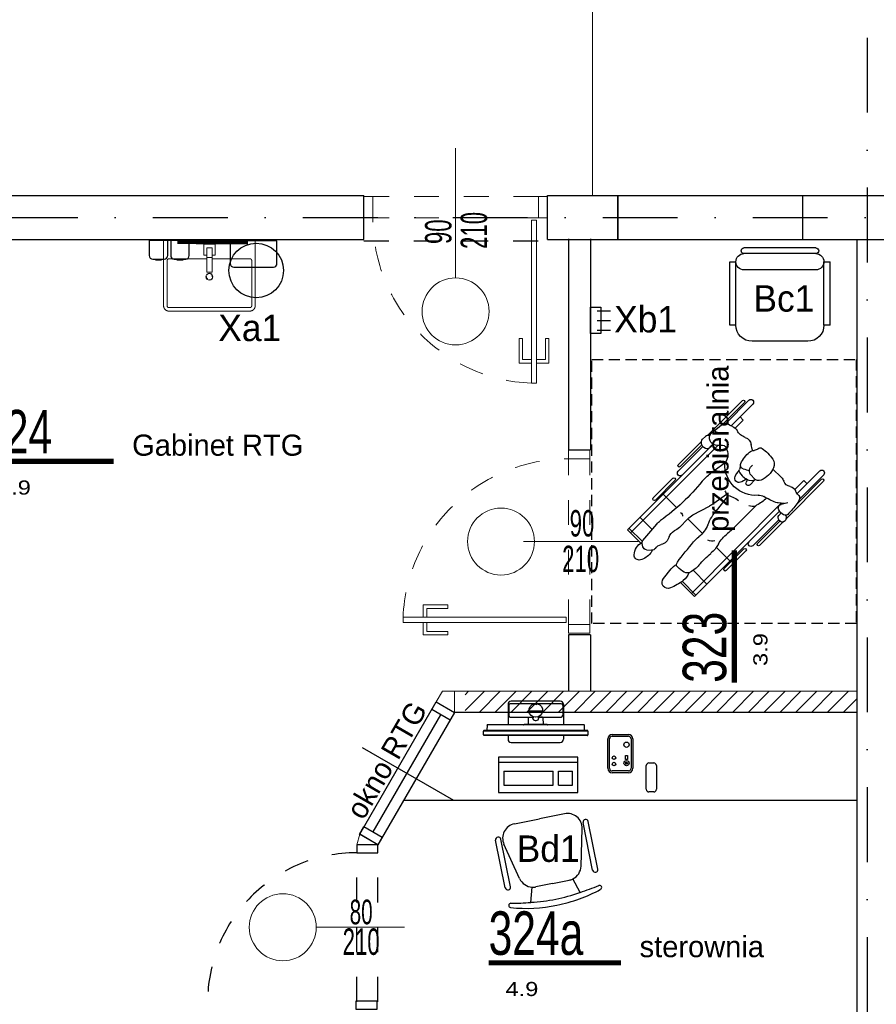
# Model space of a CAD drawing. Header units: millimetres. Extents: x 14495 to 271441, y -21035 to 2232.
# Tile 57 of 227: x 85469 to 85955, y -6705 to -6146. Entities that reach past the tile are written whole.
import ezdxf
from ezdxf.enums import TextEntityAlignment as Align

# ---------------------------------------------------------------- set-up
doc = ezdxf.new("R2010")
doc.units = ezdxf.units.MM
for name, pattern in [('DASHDOT', [1, 0.5, -0.25, 0, -0.25]), ('DASHED', [28.222222, 14.111111, -14.111111]), ('DASHED2', [9.525, 6.35, -3.175])]:
    doc.linetypes.add(name, pattern=pattern)
for name, color, linetype in [('-- TECH  SYMBOLE', 1, 'Continuous'), ('-- TECH NIEPEŁNOSPRAWNI', 8, 'Continuous'), ('-- TECH SPRZĘT NIEPEŁN', 1, 'Continuous'), ('-- TECH WYPOSAŻENIE', 2, 'Continuous'), ('_1_cienkie', 251, 'Continuous'), ('A-POW-NR', 1, 'Continuous'), ('A_cieńsza', 8, 'Continuous'), ('a_HATCH', 9, 'Continuous'), ('A_OSIE', 252, 'DASHDOT'), ('A_PROJEKTOWANE', 3, 'Continuous'), ('A_SC_DZIAlOWE', 4, 'Continuous'), ('L10_FLOOR_MOUNTED', 2, 'Continuous'), ('L13_ADD_EQUIPMENT', 5, 'Continuous'), ('sciany projektowane', 3, 'Continuous'), ('TECH Meble', 1, 'Continuous'), ('TECH Sprzęt', 1, 'Continuous'), ('TECH Wyp.drobne', 1, 'Continuous')]:
    doc.layers.add(name, color=color, linetype=linetype)
doc.layers.add('A-POW', color=2, linetype='Continuous', plot=False)
for name, color, linetype, lineweight in [('A_Stolarka_drzwi', 1, 'Continuous', 9), ('M_drzwi', 1, 'Continuous', 5), ('Q-SPCQ', 2, 'Continuous', 9), ('TECH Wyp-sanitar', 8, 'Continuous', 30)]:
    doc.layers.add(name, color=color, linetype=linetype, lineweight=lineweight)
doc.styles.add('ARIAL1_2', font='arial.ttf', dxfattribs={"width": 1.2})
doc.styles.add('arialce', font='ARIALN.TTF')
doc.styles.add('cent', font='swissel.ttf')
doc.styles.add('cg', font='GOTHIC.TTF')
doc.styles.add('ROMANS', font='romans', dxfattribs={"width": 0.6})
doc.styles.add('switz721ltexbt', font='swissel.ttf')

# ---------------------------------------------------------------- blocks, each defined once
blk = doc.blocks.new('DRZWI Z OSCIEZNICA NIEOKALAJACA 90')
at = {"linetype": 'DASHED'}
for p, q in [((-12, 5), (-12, 99)), ((0, 5), (0, 99))]:
    blk.add_line(p, q, dxfattribs=at)
at = {"ltscale": 0.05}
blk.add_line((-39.5, 52), (25.59, 52), dxfattribs=at)
for points in [[(-12, 99), (-12, 104), (0, 104), (0, 99)], [(93.91, 9.01), (1.43, 9.01), (1.43, 6.01), (93.91, 6.01)], [(-12, 0), (-12, 5), (0, 5), (0, 0)]]:
    blk.add_lwpolyline(points, close=True)
for points in [[(82.48, 9.01), (82.48, 16.01), (68.48, 16.01), (68.48, 14.01), (80.48, 14.01), (80.48, 9.01)], [(82.48, 6.01), (82.48, -0.99), (68.48, -0.99), (68.48, 1.01), (80.48, 1.01), (80.48, 6.01)]]:
    blk.add_lwpolyline(points)
at = {"linetype": 'DASHED'}
blk.add_arc((0, 5), 94, 2.4475, 90, dxfattribs=at)
blk = doc.blocks.new('SSCVCFDSS')
blk.add_line((0, 50.02), (0, 0))
blk.add_circle((0, -19), 19)
at = {"style": 'ROMANS', "text_generation_flag": 4, "width": 0.6}
blk.add_attdef('FD1-8', text='', height=13, rotation=270, dxfattribs=at).set_placement((6.15, 55.19), align=Align.RIGHT)
for tag, p in [('200', (8.16, 25.47)), ('90', (-8.71, 25.47))]:
    blk.add_attdef(tag, text='', height=13, rotation=270, dxfattribs=at).set_placement(p, align=Align.MIDDLE)
blk.add_attdef('AL6C', text='', height=13, dxfattribs=at).set_placement((-0.56, -18.64), align=Align.MIDDLE)
blk = doc.blocks.new('POW')
at = {"const_width": 5}
blk.add_lwpolyline([(125.32, 0), (0, 0)], dxfattribs=at)
at = {"style": 'switz721ltexbt'}
blk.add_attdef('001', (-1.78, 12.35), '', height=41.18, dxfattribs=at)
blk = doc.blocks.new('FOTEL do BIURKA')
at = {"color": 2}
for p, q in [((-14.27, 8.03), (-11.71, -0.26)), ((14.27, 8.03), (11.71, -0.26)), ((0, 0), (-9.66, 0)), ((0, 0), (9.66, 0)), ((-17.78, -6.45), (-22.62, -27.28)), ((17.78, -6.45), (22.62, -27.28)), ((-14.51, -37.5), (0, -37.5)), ((14.51, -37.5), (0, -37.5))]:
    blk.add_line(p, q, dxfattribs=at)
at = {"color": 2, "ltscale": 0.7}
for p, q in [((-26.79, -2.94), (-26.79, -30.47)), ((-23.79, -2.94), (-23.79, -30.47)), ((23.79, -2.94), (23.79, -30.47)), ((26.79, -2.94), (26.79, -30.47))]:
    blk.add_line(p, q, dxfattribs=at)
at = {"color": 2}
for centre, radius, start, end in [((-1.1, -70.52), 83.02, 89.2376, 107.5114), ((1.1, -70.52), 83.02, 72.4886, 90.7624), ((-25.71, 7.51), 1.21, 108.3082, 283.3685), ((3.38, -145.12), 154.17, 96.5758, 100.77), ((0, -91.36), 100.41, 90, 98.0662), ((0, -91.36), 100.41, 81.9338, 90), ((-3.38, -145.12), 154.17, 79.23, 83.4242), ((25.71, 7.51), 1.21, 256.6315, 71.6918), ((-9.66, -8.33), 8.33, 90, 103.3032), ((9.66, -8.33), 8.33, 76.6968, 90), ((-9.66, -8.33), 8.33, 104.2415, 166.9068), ((9.66, -8.33), 8.33, 13.0932, 75.7585), ((-14.51, -29.17), 8.33, 166.9068, 270), ((14.51, -29.17), 8.33, 270, 13.0932)]:
    blk.add_arc(centre, radius, start, end, dxfattribs=at)
at = {"color": 2, "ltscale": 0.7}
for centre, start, end in [((-25.29, -2.94), 360, 180), ((-25.29, -2.94), 360, 180), ((25.29, -2.94), 0, 180), ((25.29, -2.94), 0, 180), ((-25.29, -30.47), 180, 360), ((25.29, -30.47), 180, 0)]:
    blk.add_arc(centre, 1.5, start, end, dxfattribs=at)
blk = doc.blocks.new('K.1.1')
at = {"color": 2}
for p, q in [((-20.38, 53), (20.38, 53)), ((-28.5, 9.23), (-28.5, 45.15)), ((-25, 45.15), (-28.5, 45.15)), ((-25, 9.23), (-25, 45.15)), ((-20.38, 49.77), (20.38, 49.77)), ((25, 9.23), (25, 45.15)), ((28.5, 45.15), (25, 45.15)), ((28.5, 9.23), (28.5, 45.15)), ((-20.38, 40.54), (20.38, 40.54)), ((-28.5, 9.23), (-25, 9.23)), ((25, 9.23), (28.5, 9.23)), ((-15.77, 0), (15.77, 0))]:
    blk.add_line(p, q, dxfattribs=at)
for centre, radius, start, end in [((-20.38, 51.38), 1.62, 90, 270), ((20.38, 51.38), 1.62, 270, 90), ((-20.38, 45.15), 4.62, 90, 270), ((20.38, 45.15), 4.62, 270, 90), ((-15.77, 9.23), 9.23, 180, 270), ((15.77, 9.23), 9.23, 270, 0)]:
    blk.add_arc(centre, radius, start, end, dxfattribs=at)
at = {"style": 'ROMANS', "flags": 1}
for tag, p in [('OPIS', (-154.94, 45.65)), ('WYMIARY', (-154.7, 27.93)), ('PRODUCENT', (-155.26, 9.38)), ('TYP', (-155.26, -12.3))]:
    blk.add_attdef(tag, p, '', height=10, dxfattribs=at)
blk = doc.blocks.new('niepełnosprawny')
at = {"layer": '-- TECH SPRZĘT NIEPEŁN', "color": 8, "linetype": 'DASHED2'}
blk.add_lwpolyline([(0, 0), (150, 0), (150, 150), (0, 150)], close=True, dxfattribs=at)
at = {"color": 252}
for p, q in [((50.55, 83.75), (96.73, 129.8)), ((103.44, 121.4), (95.9, 128.97)), ((104.29, 122.22), (96.73, 129.8)), ((48.81, 78.49), (98.5, 128.03)), ((96.56, 115.8), (89.65, 122.74)), ((102.89, 121.08), (93.5, 113.25)), ((106.38, 121.06), (104.56, 121.48)), ((108.08, 119.1), (108.33, 116.21)), ((67.44, 104.01), (78.65, 115.18)), ((68.64, 102.8), (79.85, 113.97)), ((76.53, 109.66), (84.24, 101.92)), ((124.41, 109.47), (118.88, 105.04)), ((46.67, 87.92), (59.79, 101)), ((49.48, 87.1), (63.48, 101.06)), ((48.59, 87.63), (60.89, 99.89)), ((90.52, 95.62), (98.8, 87.32)), ((95.34, 100.38), (90.54, 95.64)), ((125.99, 98.78), (133.76, 90.99)), ((126.68, 99.76), (134.59, 91.82)), ((81.65, 42.57), (132.83, 93.59)), ((88.32, 92.66), (83.28, 83.24)), ((86.14, 43.52), (134.59, 91.82)), ((119.74, 92.55), (127.51, 84.76)), ((23.27, 64.59), (42.97, 84.23)), ((45.28, 87.25), (43.68, 85.63)), ((41.51, 81.82), (36.44, 75.54)), ((48.38, 81.59), (49.73, 82.94)), ((58.81, 74.31), (64.73, 82.64)), ((76.71, 73.72), (81.8, 80.85)), ((77.24, 72.74), (86.69, 80.08)), ((106.69, 79.4), (114.39, 71.68)), ((23.2, 60.9), (36.17, 73.83)), ((24.38, 63.49), (36.36, 75.44)), ((107.51, 63.82), (118.72, 74.99)), ((108.71, 62.61), (119.92, 73.79)), ((25.41, 58.69), (37.73, 70.97)), ((34.45, 64.17), (39.01, 68.72)), ((82.76, 56.53), (96.49, 70.37)), ((34.45, 64.17), (32.68, 65.94)), ((60.48, 65.72), (62.59, 66.34)), ((66.1, 64.6), (64.24, 66.03)), ((66.22, 64.49), (67.8, 62.74)), ((68.33, 62.01), (69.79, 62.52)), ((67.59, 58), (65.78, 59.63)), ((68.36, 57.02), (68.78, 58.58)), ((68.57, 57.8), (71.18, 60.21)), ((91.02, 43.97), (105.75, 58.66)), ((91.79, 43.32), (104.58, 56.07)), ((92.39, 41.72), (105.68, 54.97)), ((62.36, 47.32), (66.88, 42.58)), ((69.17, 18.56), (90.42, 39.75)), ((81.37, 38.77), (82.34, 42.64)), ((81.85, 40.7), (81.48, 44.24)), ((81.79, 41.32), (81.96, 41.14)), ((90.63, 39.78), (89.62, 39.63)), ((92.27, 41.46), (91.49, 40.32)), ((63.27, 20.71), (76.18, 33.59)), ((68.06, 19.67), (82.57, 34.13)), ((68.78, 29.74), (73.88, 34.82)), ((65.48, 18.5), (79.33, 32.31)), ((68.78, 29.74), (70.54, 27.97))]:
    blk.add_line(p, q, dxfattribs=at)
for centre, radius, start, end in [((111.33, 117.6), 8.42, 92.0801, 152.3176), ((111.13, 123.23), 2.79, 344.0873, 92.0801), ((104.13, 119.6), 1.93, 77.0103, 129.8071), ((105.88, 118.9), 2.21, 4.9834, 77.0103), ((102.55, 125.67), 11.71, 309.8076, 344.0873), ((79.25, 114.58), 0.85, 314.9142, 134.9142), ((100.85, 104.43), 11.48, 129.8071, 144.4036), ((110.36, 109.57), 5.38, 124.7918, 166.9989), ((105.9, 115.99), 2.44, 304.7918, 4.9834), ((107.45, 119.78), 4.04, 282.636, 309.8076), ((-7.73, 182.16), 122.05, 309.0761, 324.4036), ((99.03, 112.19), 6.25, 286.0249, 346.9989), ((126.57, 106.78), 3.45, 336.8833, 128.6769), ((60.34, 100.44), 0.781, 314.9142, 134.9142), ((64.58, 99.95), 1.56, 314.9142, 134.9142), ((68.04, 103.4), 0.85, 134.9142, 314.9142), ((88.21, 107.59), 10.14, 314.6602, 335.0414), ((102.23, 101.07), 5.32, 106.0249, 155.0414), ((249.89, -78.93), 225.21, 126.7532, 130.4972), ((116.44, 99.76), 2.19, 46.2022, 126.7532), ((124.41, 98.13), 8.85, 128.6769, 154.4635), ((107.46, 90.39), 15.16, 28.3964, 46.2022), ((97.6, 119.15), 34.95, 323.1752, 336.8833), ((89.04, 101.08), 2.52, 214.2913, 270.2275), ((99.28, 86.8), 12.43, 134.6602, 151.8587), ((117.64, 95.9), 3.59, 329.7496, 28.3964), ((118.44, 103.54), 8.91, 287.5671, 323.1752), ((118.76, 74.62), 23.29, 130.4972, 140.9702), ((103.91, 103.91), 19.48, 311.2166, 329.7496), ((45.49, 83.83), 2.56, 135.2876, 199.0105), ((46.91, 85.64), 2.29, 95.9124, 135.2876), ((47.07, 84.08), 3.86, 21.6213, 95.9124), ((48.74, 84.75), 2.06, 299.3232, 21.6213), ((84.46, 68.62), 24.2, 129.0761, 144.5991), ((105.55, 55.79), 30.75, 112.3021, 130.5822), ((87.4, 100.04), 17.08, 292.3021, 320.9702), ((98.17, 81.67), 5.1, 343.6072, 29.25), ((160.39, 39.43), 66.23, 131.2166, 139.4117), ((44.6, 79.33), 3.97, 23.0576, 141.0879), ((51.53, 79.78), 3.63, 119.3232, 158.5971), ((41.65, 78.08), 7.18, 349.4627, 23.0576), ((64.04, 93.53), 21.81, 324.4898, 331.8587), ((95.54, 94.99), 19.16, 299.084, 319.4117), ((37.8, 74.45), 1.75, 141.0879, 213.4671), ((21.26, 63.51), 18.09, 22.0627, 33.4671), ((51.38, 76.27), 2.72, 169.4627, 244.8586), ((54.05, 81.97), 9.02, 244.8586, 301.8594), ((59.57, 57.07), 17.61, 355.5754, 91.6), ((82.24, 90.41), 17.58, 244.2845, 252.7304), ((94.58, 77.41), 17.97, 192.1882, 216.1337), ((75.87, 90.84), 29.05, 315.2262, 322.3635), ((114.36, 61.15), 19.56, 119.084, 142.3635), ((119.32, 74.39), 0.85, 314.9142, 134.9142), ((42.99, 72.32), 5.36, 202.0627, 241.4836), ((36.54, 60.45), 8.14, 18.4308, 61.4836), ((70.78, 58.8), 10.8, 113.3822, 135.1523), ((67.46, 66.49), 2.42, 342.2091, 113.3822), ((23.83, 64.04), 0.781, 134.9142, 314.9142), ((48.96, 64.59), 4.95, 198.4308, 262.4364), ((66.49, 49.45), 17.71, 114.5005, 141.3241), ((60.04, 63.6), 2.17, 14.0842, 114.5005), ((97.1, 72.89), 36.04, 194.0842, 199.799), ((63.11, 64.55), 1.86, 52.4373, 106.2854), ((65.53, 63.87), 0.929, 42.02, 52.4373), ((64.49, 59.76), 4.45, 344.6393, 42.02), ((61.22, 68.49), 8.97, 318.6218, 342.2091), ((70.25, 61.22), 1.38, 312.7414, 109.1452), ((108.11, 63.22), 0.85, 134.9142, 314.9142), ((24.3, 59.8), 1.56, 134.9142, 314.9142), ((46.78, 48.12), 11.66, 64.6399, 82.4364), ((48.23, 58.22), 3.45, 315.8677, 356.2431), ((56.18, 57.7), 4.51, 141.3241, 176.2431), ((63.24, 57.1), 3.58, 44.9142, 150.3518), ((65.2, 55.34), 3.58, 337.2881, 47.9487), ((62.59, 66.81), 22.64, 315.484, 332.9886), ((78.06, 58.83), 5.46, 340.0191, 23.7416), ((104.65, 59.76), 1.56, 314.9142, 134.9142), ((105.13, 55.52), 0.781, 314.9142, 134.9142), ((52.03, 54.54), 1.84, 135.8677, 215.1309), ((70.93, 67.84), 24.94, 215.1309, 234.9585), ((56.31, 59.06), 13.21, 293.0477, 337.2881), ((82.68, 55.29), 5.58, 175.5754, 210.5582), ((39.97, 30.07), 44.02, 20.7313, 30.5582), ((59.51, 51.55), 5.05, 234.9585, 293.0477), ((75.82, 43.64), 5.69, 6.0149, 20.7313), ((70.93, 46.43), 5.58, 223.6333, 251.3772), ((67.69, 36.81), 4.56, 8.0457, 71.3772), ((84.4, 42.12), 2.13, 59.267, 165.9433), ((81.38, 37.04), 8.04, 31.2032, 59.267), ((86.67, 45.33), 2.41, 274.4036, 322.7407), ((86.68, 40.25), 1.84, 314.2095, 31.2032), ((89.46, 40.71), 1.1, 211.3327, 278.7192), ((89.64, 43.07), 1.32, 82.6942, 142.7407), ((89.4, 41.25), 3.15, 19.3206, 82.6942), ((90.44, 41.04), 1.28, 278.7192, 325.6132), ((91.5, 41.99), 0.934, 325.6132, 19.3206), ((75.93, 37.98), 3.76, 188.0457, 250.1291), ((72.79, 29.3), 5.46, 41.141, 70.1291), ((77.64, 38.93), 6.83, 280.3265, 308.4599), ((31.71, 96.75), 80.67, 308.4599, 314.2095), ((78.49, 34.28), 2.1, 221.141, 280.3265), ((64.37, 19.61), 1.56, 134.9142, 314.9142), ((68.61, 19.12), 0.781, 134.9142, 314.9142)]:
    blk.add_arc(centre, radius, start, end, dxfattribs=at)
blk = doc.blocks.new('wieszak krótki')
at = {"color": 2, "linetype": 'Continuous'}
for p, q in [((-1.58, 19.5), (-9.16, 19.5)), ((-1.58, 14), (-9.16, 14)), ((-1.58, 8.5), (-9.16, 8.5))]:
    blk.add_line(p, q, dxfattribs=at)
blk.add_lwpolyline([(-3.68, 6.5), (-3.68, 21.5), (2.21, 21.5), (2.21, 6.5)], close=True, dxfattribs=at)
blk = doc.blocks.new('Umywalka ceramiczna prostokątna - Umywalka nablatowa 60x45-V4-PW_K0')
at = {"layer": 'Q-SPCQ'}
for p, q in [((-13.5, 39.5), (-13.5, 2.5)), ((-11.5, 13.82), (-11.5, 39.5)), ((35.5, 42.5), (-10.5, 42.5)), ((-10.5, 40.5), (35.5, 40.5)), ((36.5, 39.5), (36.5, 13.82)), ((38.5, 2.5), (38.5, 39.5)), ((14, 20.41), (11, 20.41)), ((11, 20.41), (11, 18.11)), ((14, 20.41), (11, 20.41)), ((11, 12.15), (11, 18.11)), ((14, 18.11), (14, 20.41)), ((14, 18.11), (14, 12.15)), ((11, 12.82), (-10.5, 12.82)), ((11, 8.65), (11, 12.15)), ((14, 12.15), (11, 12.15)), ((35.5, 12.82), (14, 12.82)), ((14, 12.15), (14, 8.65)), ((9.32, 10.62), (9.32, 4.66)), ((11, 10.81), (9.51, 10.81)), ((11, 6.65), (11, 8.65)), ((14, 6.65), (11, 6.65)), ((15.46, 10.81), (14, 10.81)), ((14, 8.65), (14, 6.65)), ((15.65, 4.66), (15.65, 10.62)), ((-13.5, 2.5), (38.5, 2.5)), ((9.47, 4.51), (15.5, 4.51))]:
    blk.add_line(p, q, dxfattribs=at)
at = {"layer": 'Q-SPCQ', "flags": 128}
for points in [[(-10.5, 42.5), (-10.62, 42.5), (-10.74, 42.49), (-10.86, 42.48), (-10.98, 42.46), (-11.1, 42.44), (-11.21, 42.41), (-11.33, 42.38), (-11.44, 42.35), (-11.56, 42.31), (-11.67, 42.26), (-11.78, 42.21), (-11.89, 42.16), (-11.99, 42.1), (-12.09, 42.04), (-12.19, 41.98), (-12.29, 41.91), (-12.39, 41.83), (-12.48, 41.76), (-12.57, 41.67), (-12.65, 41.59), (-12.73, 41.5), (-12.81, 41.41), (-12.89, 41.32), (-12.96, 41.22), (-13.02, 41.12), (-13.09, 41.02), (-13.15, 40.91), (-13.2, 40.81), (-13.25, 40.7), (-13.3, 40.59), (-13.34, 40.47), (-13.37, 40.36), (-13.41, 40.24), (-13.43, 40.13), (-13.46, 40.01), (-13.47, 39.89), (-13.49, 39.77), (-13.5, 39.65), (-13.5, 39.53), (-13.5, 39.5)], [(-11.5, 39.5), (-11.5, 39.54), (-11.5, 39.58), (-11.49, 39.62), (-11.49, 39.66), (-11.48, 39.7), (-11.47, 39.74), (-11.46, 39.78), (-11.45, 39.81), (-11.44, 39.85), (-11.42, 39.89), (-11.4, 39.93), (-11.39, 39.96), (-11.37, 40), (-11.35, 40.03), (-11.33, 40.06), (-11.3, 40.1), (-11.28, 40.13), (-11.25, 40.16), (-11.22, 40.19), (-11.2, 40.22), (-11.17, 40.24), (-11.14, 40.27), (-11.11, 40.3), (-11.07, 40.32), (-11.04, 40.34), (-11.01, 40.36), (-10.97, 40.38), (-10.94, 40.4), (-10.9, 40.42), (-10.86, 40.43), (-10.82, 40.45), (-10.79, 40.46), (-10.75, 40.47), (-10.71, 40.48), (-10.67, 40.49), (-10.63, 40.49), (-10.59, 40.5), (-10.55, 40.5), (-10.51, 40.5), (-10.5, 40.5)], [(-11.49, 39.63), (-11.5, 39.59), (-11.5, 39.55), (-11.5, 39.51), (-11.5, 39.5)], [(-11.1, 40.3), (-11.13, 40.28), (-11.16, 40.25), (-11.19, 40.22), (-11.22, 40.2), (-11.24, 40.17)], [(-10.5, 40.5), (-10.54, 40.5), (-10.58, 40.5), (-10.62, 40.49), (-10.66, 40.49)], [(38.5, 39.5), (38.5, 39.62), (38.49, 39.74), (38.48, 39.86), (38.46, 39.98), (38.44, 40.1), (38.41, 40.21), (38.38, 40.33), (38.35, 40.44), (38.31, 40.56), (38.26, 40.67), (38.21, 40.78), (38.16, 40.89), (38.1, 40.99), (38.04, 41.09), (37.98, 41.19), (37.91, 41.29), (37.83, 41.39), (37.76, 41.48), (37.67, 41.57), (37.59, 41.65), (37.5, 41.73), (37.41, 41.81), (37.32, 41.89), (37.22, 41.96), (37.12, 42.02), (37.02, 42.09), (36.91, 42.15), (36.81, 42.2), (36.7, 42.25), (36.59, 42.3), (36.47, 42.34), (36.36, 42.37), (36.24, 42.41), (36.13, 42.43), (36.01, 42.46), (35.89, 42.47), (35.77, 42.49), (35.65, 42.5), (35.53, 42.5), (35.5, 42.5)], [(35.63, 40.49), (35.59, 40.5), (35.55, 40.5), (35.51, 40.5), (35.5, 40.5)], [(35.5, 40.5), (35.54, 40.5), (35.58, 40.5), (35.62, 40.49), (35.66, 40.49), (35.7, 40.48), (35.74, 40.47), (35.78, 40.46), (35.81, 40.45), (35.85, 40.44), (35.89, 40.42), (35.93, 40.4), (35.96, 40.39), (36, 40.37), (36.03, 40.35), (36.06, 40.33), (36.1, 40.3), (36.13, 40.28), (36.16, 40.25), (36.19, 40.22), (36.22, 40.2), (36.24, 40.17), (36.27, 40.14), (36.3, 40.11), (36.32, 40.07), (36.34, 40.04), (36.36, 40.01), (36.38, 39.97), (36.4, 39.94), (36.42, 39.9), (36.43, 39.86), (36.45, 39.82), (36.46, 39.79), (36.47, 39.75), (36.48, 39.71), (36.49, 39.67), (36.49, 39.63), (36.5, 39.59), (36.5, 39.55), (36.5, 39.51), (36.5, 39.5)], [(36.3, 40.1), (36.28, 40.13), (36.25, 40.16), (36.22, 40.19), (36.2, 40.22), (36.17, 40.24)], [(36.5, 39.5), (36.5, 39.54), (36.5, 39.58), (36.49, 39.62), (36.49, 39.66)], [(-11.5, 13.82), (-11.5, 13.78), (-11.5, 13.74), (-11.49, 13.7), (-11.49, 13.66)], [(-10.5, 12.82), (-10.54, 12.82), (-10.58, 12.82), (-10.62, 12.82), (-10.66, 12.83), (-10.7, 12.84), (-10.74, 12.85), (-10.78, 12.86), (-10.81, 12.87), (-10.85, 12.88), (-10.89, 12.9), (-10.93, 12.91), (-10.96, 12.93), (-11, 12.95), (-11.03, 12.97), (-11.06, 12.99), (-11.1, 13.02), (-11.13, 13.04), (-11.16, 13.07), (-11.19, 13.09), (-11.22, 13.12), (-11.24, 13.15), (-11.27, 13.18), (-11.3, 13.21), (-11.32, 13.24), (-11.34, 13.28), (-11.36, 13.31), (-11.38, 13.35), (-11.4, 13.38), (-11.42, 13.42), (-11.43, 13.45), (-11.45, 13.49), (-11.46, 13.53), (-11.47, 13.57), (-11.48, 13.61), (-11.49, 13.65), (-11.49, 13.69), (-11.5, 13.73), (-11.5, 13.77), (-11.5, 13.81), (-11.5, 13.82)], [(-11.3, 13.22), (-11.28, 13.19), (-11.25, 13.16), (-11.22, 13.13), (-11.2, 13.1), (-11.17, 13.07)], [(-10.63, 12.83), (-10.59, 12.82), (-10.55, 12.82), (-10.51, 12.82), (-10.5, 12.82)], [(36.5, 13.82), (36.5, 13.78), (36.5, 13.74), (36.49, 13.7), (36.49, 13.66), (36.48, 13.62), (36.47, 13.58), (36.46, 13.54), (36.45, 13.5), (36.44, 13.46), (36.42, 13.43), (36.4, 13.39), (36.39, 13.36), (36.37, 13.32), (36.35, 13.29), (36.33, 13.25), (36.3, 13.22), (36.28, 13.19), (36.25, 13.16), (36.22, 13.13), (36.2, 13.1), (36.17, 13.07), (36.14, 13.05), (36.11, 13.02), (36.07, 13), (36.04, 12.98), (36.01, 12.95), (35.97, 12.94), (35.94, 12.92), (35.9, 12.9), (35.86, 12.89), (35.82, 12.87), (35.79, 12.86), (35.75, 12.85), (35.71, 12.84), (35.67, 12.83), (35.63, 12.83), (35.59, 12.82), (35.55, 12.82), (35.51, 12.82), (35.5, 12.82)], [(35.5, 12.82), (35.54, 12.82), (35.58, 12.82), (35.62, 12.82), (35.66, 12.83)], [(36.1, 13.02), (36.13, 13.04), (36.16, 13.07), (36.19, 13.09), (36.22, 13.12), (36.24, 13.15)], [(36.49, 13.69), (36.5, 13.73), (36.5, 13.77), (36.5, 13.81), (36.5, 13.82)]]:
    blk.add_lwpolyline(points, dxfattribs=at)
at = {"layer": 'Q-SPCQ'}
for centre, radius, start, end in [((12.5, 23), 2, 0, 180), ((12.5, 23), 2, 180, 360), ((12.5, 23), 1.82, 165.1578, 180), ((12.5, 23), 1.82, 180, 191.3408), ((12.5, 23), 1.63, 175.3673, 180), ((12.5, 23), 1.63, 175.3673, 180), ((12.5, 23), 1.63, 180, 198.6206), ((12.5, 23), 1.63, 180, 198.6206), ((12.5, 23), 1.82, 95.8453, 146.6627), ((12.5, 23), 1.82, 85.131, 94.1833), ((12.5, 23), 1.82, 52.7593, 62.7191), ((12.5, 23), 1.63, 36.8749, 45), ((12.5, 23), 1.63, 36.8749, 45), ((12.5, 23), 1.82, 45, 49.4056), ((12.5, 23), 1.82, 28.9833, 39.7338), ((12.5, 23), 1.63, 0, 18.6206), ((12.5, 23), 1.63, 0, 18.6206), ((12.5, 23), 1.63, 355.3673, 360), ((12.5, 23), 1.63, 355.3673, 360), ((12.5, 23), 1.82, 345.1578, 360), ((12.5, 23), 1.82, 0, 11.3408), ((12.5, 23), 1.82, 208.9833, 219.7338), ((12.5, 23), 1.63, 216.8749, 225), ((12.5, 23), 1.63, 216.8749, 225), ((12.5, 23), 1.82, 225, 229.4056), ((12.5, 23), 1.82, 232.7593, 242.7191), ((12.5, 23), 1.82, 265.131, 274.1833), ((12.5, 23), 1.82, 275.8453, 326.6627), ((9.51, 10.62), 0.187, 90, 180), ((9.51, 10.62), 0.187, 120, 150), ((9.51, 10.62), 0.187, 120, 150), ((9.51, 10.62), 0.187, 120, 150), ((15.46, 10.62), 0.187, 0, 90), ((15.46, 10.62), 0.187, 30, 60), ((15.46, 10.62), 0.187, 30, 60), ((15.46, 10.62), 0.187, 30, 60), ((9.47, 4.66), 0.149, 180, 270), ((15.5, 4.66), 0.149, 270, 360)]:
    blk.add_arc(centre, radius, start, end, dxfattribs=at)

msp = doc.modelspace()

# ---------------------------------------------------------------- hatches: boundary and pattern name
at = {"layer": 'a_HATCH', "linetype": 'Continuous', "lineweight": 15}
h = msp.add_hatch(dxfattribs=at)
h.set_pattern_fill('ANSI31', color=256, scale=2, style=0)
h.set_pattern_definition([(45, (-1402.7976, 639), (-4.49012806, 4.49012806), [])])
h.paths.add_polyline_path([(85721.53, -6527.31), (85721.53, -6539.31), (85943.79, -6539.31), (85943.79, -6527.32)])

# ---------------------------------------------------------------- linework, layer by layer
at = {"layer": '-- TECH WYPOSAŻENIE'}
msp.add_line((85669.4, -6607.19), (85707.89, -6540.65), dxfattribs=at)
at = {"layer": '-- TECH WYPOSAŻENIE', "color": 1}
msp.add_line((85663.12, -6559.18), (85715.08, -6589.18), dxfattribs=at)
at = {"layer": '-- TECH WYPOSAŻENIE'}
for points in [[(85715.59, -6539.31), (85672.1, -6614.52), (85661.76, -6608.55), (85705.2, -6533.32)], [(85705.2, -6533.32), (85715.59, -6539.32), (85713.09, -6543.65), (85702.7, -6537.65)], [(85664.2, -6604.19), (85674.6, -6610.19), (85672.1, -6614.52), (85661.7, -6608.52)]]:
    msp.add_lwpolyline(points, close=True, dxfattribs=at)
at = {"color": 252, "linetype": 'DASHED'}
for p, q in [((85660.1, -6703.62), (85660.11, -6619.02)), ((85672.1, -6703.62), (85672.11, -6619.02))]:
    msp.add_line(p, q, dxfattribs=at)
at = {"color": 2}
for points in [[(85660.1, -6619.02), (85672.1, -6619.02), (85672.1, -6614.52), (85660.1, -6614.52)], [(85659.59, -6707.79), (85671.59, -6707.79), (85671.59, -6703.29), (85659.59, -6703.29)]]:
    msp.add_lwpolyline(points, close=True, dxfattribs=at)
at = {"color": 252, "linetype": 'DASHED'}
msp.add_arc((85660.08, -6703.62), 84.6, 89.9899, 177.5424, dxfattribs=at)
at = {"layer": '_1_cienkie', "linetype": 'DASHED'}
for p, q in [((85513.98, -6245.87), (85617.75, -6245.87)), ((85808.24, -6245.87), (85913.24, -6245.87)), ((85808.24, -6245.87), (85913.24, -6245.87)), ((85664.18, -6271.54), (85768.29, -6271.56)), ((85808.24, -6270.87), (85913.24, -6270.87)), ((85808.24, -6270.87), (85913.24, -6270.87))]:
    msp.add_line(p, q, dxfattribs=at)
at = {"layer": '_1_cienkie'}
for p, q in [((85808.24, -6270.86), (85808.24, -6245.86)), ((85808.24, -6270.87), (85808.24, -6245.87)), ((85913.24, -6270.87), (85913.24, -6245.87))]:
    msp.add_line(p, q, dxfattribs=at)
at = {"layer": 'A_cieńsza', "linetype": 'Continuous', "lineweight": 13}
msp.add_line((85808.24, -6270.87), (85808.24, -6245.87), dxfattribs=at)
at = {"layer": 'a_HATCH', "linetype": 'Continuous', "lineweight": 15}
msp.add_line((85793.87, -6030.37), (85793.87, -6245.82), dxfattribs=at)
at = {"layer": 'a_HATCH', "color": 3, "linetype": 'Continuous', "lineweight": 15}
msp.add_line((85708.66, -6527.32), (85715.59, -6527.32), dxfattribs=at)
msp.add_lwpolyline([(85715.58, -6527.32), (85715.58, -6539.32), (85943.79, -6539.32), (85943.79, -6527.32), (85715.58, -6527.32)], dxfattribs=at)
at = {"layer": 'A_OSIE', "ltscale": 85}
for p, q in [((85949.79, -4964.93), (85949.79, -7648.79)), ((82310.58, -6258.37), (86562.29, -6258.37))]:
    msp.add_line(p, q, dxfattribs=at)
at = {"layer": 'A_PROJEKTOWANE'}
for p, q in [((85186.79, -6245.87), (85512.75, -6245.87)), ((85511.98, -6245.82), (85617.75, -6245.82)), ((85617.75, -6245.87), (85664.18, -6245.87)), ((85664.18, -6270.87), (85664.18, -6245.87)), ((85768.29, -6270.86), (85768.29, -6245.81)), ((85768.29, -6245.82), (85913.24, -6245.82)), ((85807.47, -6245.82), (85913.24, -6245.82)), ((85808.24, -6270.86), (85808.24, -6245.81)), ((85808.24, -6270.86), (85808.24, -6245.86)), ((85808.24, -6245.86), (85808.24, -6270.86)), ((85808.24, -6245.87), (85913.24, -6245.87)), ((85808.24, -6270.87), (85808.24, -6245.87)), ((85808.24, -6245.87), (85913.24, -6245.87)), ((85808.24, -6245.87), (85808.24, -6270.87)), ((85913.24, -6245.87), (85954.22, -6245.87)), ((85913.24, -6270.87), (85913.24, -6245.87)), ((85913.24, -6270.87), (85913.24, -6245.87)), ((85913.24, -6270.87), (85913.24, -6245.87)), ((85942.82, -6245.87), (86113.24, -6245.87)), ((85211.79, -6270.87), (85512.75, -6270.87)), ((85511.98, -6270.82), (85617.75, -6270.82)), ((85513.98, -6270.87), (85617.75, -6270.87)), ((85617.75, -6270.87), (85664.18, -6270.87)), ((85768.29, -6270.87), (85913.24, -6270.87)), ((85808.24, -6270.87), (85913.24, -6270.87)), ((85913.24, -6270.87), (85942.82, -6270.87)), ((85942.82, -6270.87), (86113.24, -6270.87))]:
    msp.add_line(p, q, dxfattribs=at)
at = {"layer": 'A_SC_DZIAlOWE'}
for p, q in [((85780.29, -6270.53), (85780.29, -6390.35)), ((85792.79, -6270.53), (85792.79, -6390.35)), ((85943.79, -6270.87), (85943.79, -6726.37)), ((85780.29, -6390.35), (85792.79, -6390.35)), ((85780.29, -6495.35), (85780.29, -6527.32)), ((85792.79, -6495.35), (85792.79, -6527.32))]:
    msp.add_line(p, q, dxfattribs=at)
for points in [[(85792.79, -6495.35), (85780.29, -6495.35)], [(85943.79, -6539.32), (85715.58, -6539.32)]]:
    msp.add_lwpolyline(points, dxfattribs=at)
at = {"layer": 'L10_FLOOR_MOUNTED', "color": 1}
for p, q in [((85775.55, -6532.91), (85747.75, -6532.91)), ((85745.95, -6534.71), (85745.95, -6546.46)), ((85746.32, -6535.36), (85746.32, -6541.06)), ((85760.62, -6534.44), (85747.23, -6534.44)), ((85757.75, -6538.38), (85765.55, -6538.38)), ((85758, -6538.38), (85765.3, -6538.38)), ((85762.49, -6534.44), (85760.81, -6534.44)), ((85761.1, -6534.65), (85761.2, -6534.99)), ((85762.1, -6534.99), (85762.2, -6534.65)), ((85776.07, -6534.44), (85762.68, -6534.44)), ((85776.98, -6535.36), (85776.98, -6541.06)), ((85777.35, -6534.71), (85777.35, -6546.46)), ((85747.23, -6541.97), (85760.25, -6541.97)), ((85757.47, -6545.99), (85757.59, -6542.4)), ((85757.89, -6542.11), (85759.65, -6542.11)), ((85759.9, -6542.35), (85759.9, -6542.41)), ((85759.9, -6542.44), (85760.19, -6542.43)), ((85760.25, -6541.85), (85760.24, -6542.38)), ((85761.4, -6543.91), (85761.9, -6543.91)), ((85761.6, -6542.06), (85761.6, -6542.11)), ((85761.65, -6542.06), (85761.6, -6542.06)), ((85761.7, -6542.06), (85761.65, -6542.06)), ((85761.7, -6542.06), (85761.7, -6542.11)), ((85763.05, -6541.85), (85763.06, -6542.38)), ((85763.05, -6541.97), (85776.07, -6541.97)), ((85763.4, -6542.44), (85763.11, -6542.43)), ((85763.4, -6542.35), (85763.4, -6542.41)), ((85765.41, -6542.11), (85763.65, -6542.11)), ((85765.71, -6542.4), (85765.83, -6545.99)), ((85732.03, -6552.01), (85732.03, -6549.91)), ((85732.13, -6549.81), (85791.17, -6549.81)), ((85732.15, -6549.81), (85732.16, -6549.55)), ((85732.21, -6549.51), (85791.09, -6549.51)), ((85734.05, -6546.56), (85733.9, -6549.51)), ((85734.05, -6546.56), (85734.16, -6546.46)), ((85789.14, -6546.46), (85734.16, -6546.46)), ((85755.06, -6546.08), (85755.06, -6546.16)), ((85755.1, -6546.04), (85768.19, -6546.04)), ((85768.24, -6546.08), (85768.24, -6546.16)), ((85789.14, -6546.46), (85789.25, -6546.56)), ((85789.4, -6549.51), (85789.25, -6546.56)), ((85791.15, -6549.81), (85791.14, -6549.55)), ((85791.27, -6549.91), (85791.27, -6552.01)), ((85732.13, -6552.11), (85791.17, -6552.11)), ((85732.16, -6552.36), (85732.15, -6552.11)), ((85791.09, -6552.41), (85732.21, -6552.41)), ((85745.95, -6552.41), (85745.95, -6554.61)), ((85747.75, -6556.41), (85775.55, -6556.41)), ((85777.35, -6552.41), (85777.35, -6554.61)), ((85791.14, -6552.36), (85791.15, -6552.11)), ((85802.53, -6571.07), (85802.53, -6554.37)), ((85803.53, -6571.07), (85803.53, -6554.37)), ((85805.03, -6551.87), (85814.23, -6551.87)), ((85805.03, -6552.87), (85814.23, -6552.87)), ((85815.73, -6554.37), (85815.73, -6571.07)), ((85816.73, -6554.37), (85816.73, -6571.07)), ((85740.58, -6564.71), (85740.58, -6584.71)), ((85785.58, -6564.71), (85740.58, -6564.71)), ((85785.58, -6567.71), (85740.58, -6567.71)), ((85785.58, -6584.71), (85785.58, -6564.71)), ((85812.58, -6563.88), (85813.78, -6563.88)), ((85812.58, -6565.98), (85812.58, -6563.88)), ((85813.78, -6565.98), (85812.58, -6565.98)), ((85812.8, -6567.53), (85813.1, -6567.53)), ((85812.8, -6568.73), (85812.8, -6567.53)), ((85813.1, -6567.53), (85813.1, -6568.73)), ((85813.21, -6567.61), (85813.21, -6568.66)), ((85813.33, -6567.71), (85813.33, -6568.56)), ((85813.45, -6567.78), (85813.45, -6568.48)), ((85813.78, -6563.88), (85813.78, -6565.98)), ((85743.58, -6572.71), (85771.58, -6572.71)), ((85743.58, -6572.71), (85743.58, -6580.71)), ((85771.58, -6580.71), (85771.58, -6572.71)), ((85774.58, -6572.71), (85782.58, -6572.71)), ((85774.58, -6580.71), (85774.58, -6572.71)), ((85782.58, -6580.71), (85782.58, -6572.71)), ((85814.23, -6572.57), (85805.03, -6572.57)), ((85813.1, -6568.73), (85812.8, -6568.73)), ((85813.52, -6567.88), (85813.72, -6567.88)), ((85813.52, -6568.38), (85813.52, -6567.88)), ((85813.72, -6568.38), (85813.52, -6568.38)), ((85813.72, -6567.88), (85813.72, -6568.38)), ((85824.42, -6583), (85824.42, -6569.5)), ((85825.92, -6568), (85828.62, -6568)), ((85830.12, -6569.5), (85830.12, -6583)), ((85814.23, -6573.57), (85805.03, -6573.57)), ((85743.58, -6580.71), (85771.58, -6580.71)), ((85774.58, -6580.71), (85782.58, -6580.71)), ((85828.62, -6584.5), (85825.92, -6584.5)), ((85740.58, -6584.71), (85785.58, -6584.71))]:
    msp.add_line(p, q, dxfattribs=at)
for centre, radius in [((85813.18, -6557.68), 1.5), ((85806.08, -6565.05), 1), ((85806.08, -6568.65), 1), ((85813.18, -6568.13), 1.48)]:
    msp.add_circle(centre, radius, dxfattribs=at)
for centre, radius, start, end in [((85747.75, -6534.71), 1.8, 90, 180), ((85775.55, -6534.71), 1.8, 0, 90), ((85747.23, -6535.36), 0.912, 90, 180), ((85776.07, -6535.36), 0.912, 360, 90), ((85747.23, -6541.06), 0.912, 180, 270), ((85757.89, -6542.41), 0.3, 90, 178.0383), ((85761.4, -6542.41), 1.5, 180, 270), ((85761.9, -6542.41), 1.5, 270, 0), ((85765.41, -6542.41), 0.3, 1.9617, 90), ((85776.07, -6541.06), 0.912, 270, 360), ((85732.13, -6549.91), 0.1, 90, 180), ((85732.21, -6549.56), 0.05, 90, 177), ((85754.76, -6546.16), 0.3, 270.0007, 358.5), ((85755.11, -6546.09), 0.05, 90, 178.5022), ((85757.42, -6545.99), 0.05, 270.001, 358.0001), ((85765.88, -6545.99), 0.05, 181.9999, 269.999), ((85768.19, -6546.09), 0.05, 1.4978, 90), ((85768.54, -6546.16), 0.3, 181.5, 269.9993), ((85791.09, -6549.56), 0.05, 3, 90), ((85791.17, -6549.91), 0.1, 0, 90), ((85732.13, -6552.01), 0.1, 180, 270), ((85732.21, -6552.36), 0.05, 183, 270), ((85747.75, -6554.61), 1.8, 180, 270), ((85775.55, -6554.61), 1.8, 270, 0), ((85791.09, -6552.36), 0.05, 270, 357), ((85791.17, -6552.01), 0.1, 270, 0), ((85805.03, -6554.37), 2.5, 90, 180), ((85805.03, -6554.37), 1.5, 90, 180), ((85814.23, -6554.37), 2.5, 0, 90), ((85814.23, -6554.37), 1.5, 0, 90), ((85805.03, -6571.07), 2.5, 180, 270), ((85805.03, -6571.07), 1.5, 180, 270), ((85814.23, -6571.07), 2.5, 270, 0), ((85814.23, -6571.07), 1.5, 270, 0), ((85825.92, -6569.5), 1.5, 90, 180), ((85828.62, -6569.5), 1.5, 0, 90), ((85825.92, -6583), 1.5, 180, 270), ((85828.62, -6583), 1.5, 270, 0)]:
    msp.add_arc(centre, radius, start, end, dxfattribs=at)
at = {"layer": 'L10_FLOOR_MOUNTED', "color": 1, "extrusion": (0, 0, -1)}
for centre, radius, start, end in [((-85761.65, -6538.21), 3.9, 270.7346, 75.8122), ((-85760.79, -6534.81), 0.35, 106.0679, 152.8241), ((-85761.65, -6538.21), 3.9, 104.1878, 269.2654), ((-85762.51, -6534.81), 0.35, 27.1759, 73.9321), ((-85759.65, -6542.36), 0.25, 90, 179.2), ((-85763.65, -6542.36), 0.25, 0.8, 90), ((-85757.42, -6545.96), 0.3, 189.5938, 189.5941)]:
    msp.add_arc(centre, radius, start, end, dxfattribs=at)
msp.add_ellipse((85733.28, -6552.36), major_axis=(1.12, 0), ratio=0.002326, start_param=3.141476, end_param=3.141914, dxfattribs=at)
at = {"layer": 'L10_FLOOR_MOUNTED', "color": 1}
for points, knots in [([(85760.69, -6534.43), (85760.7, -6534.42), (85760.7, -6534.42), (85760.73, -6534.42), (85760.75, -6534.41), (85760.78, -6534.41), (85760.79, -6534.41), (85760.79, -6534.41)], [4.6642147, 4.6642147, 4.6642147, 4.6642147, 4.6792729, 4.6792729, 4.9386573, 4.9386573, 5.1050959, 5.1050959, 5.1050959, 5.1050959]), ([(85760.79, -6534.41), (85760.79, -6534.41), (85760.79, -6534.42), (85760.8, -6534.43), (85760.8, -6534.43), (85760.82, -6534.45), (85760.83, -6534.46), (85760.85, -6534.47), (85760.85, -6534.47), (85760.86, -6534.47)], [-0.3053745, -0.3053745, -0.3053745, -0.3053745, -0.2935735, -0.2935735, -0.2541694, -0.2541694, -0.2164718, -0.2164718, -0.1882492, -0.1882492, -0.1882492, -0.1882492]), ([(85760.86, -6534.47), (85760.87, -6534.47), (85760.87, -6534.47), (85760.87, -6534.47), (85760.87, -6534.47), (85760.88, -6534.47), (85760.88, -6534.47), (85760.88, -6534.47), (85760.89, -6534.48), (85760.89, -6534.48)], [0, 0, 0, 0, 0.3333333, 0.3333333, 0.3333333, 0.6666667, 0.6666667, 0.6666667, 1, 1, 1, 1]), ([(85762.44, -6534.47), (85762.43, -6534.47), (85762.43, -6534.47), (85762.43, -6534.47), (85762.43, -6534.47), (85762.42, -6534.47), (85762.42, -6534.47), (85762.42, -6534.47), (85762.41, -6534.48), (85762.41, -6534.48)], [0, 0, 0, 0, 0.333333, 0.333333, 0.333333, 0.666667, 0.666667, 0.666667, 1, 1, 1, 1]), ([(85762.51, -6534.41), (85762.51, -6534.41), (85762.51, -6534.41), (85762.5, -6534.42), (85762.5, -6534.43), (85762.49, -6534.44), (85762.48, -6534.45), (85762.46, -6534.46), (85762.45, -6534.47), (85762.44, -6534.47)], [-0.6391732, -0.6391732, -0.6391732, -0.6391732, -0.6352039, -0.6352039, -0.6044525, -0.6044525, -0.5564678, -0.5564678, -0.5234592, -0.5234592, -0.5234592, -0.5234592]), ([(85762.61, -6534.43), (85762.6, -6534.42), (85762.6, -6534.42), (85762.57, -6534.42), (85762.55, -6534.41), (85762.52, -6534.41), (85762.51, -6534.41), (85762.51, -6534.41)], [-0.533827, -0.533827, -0.533827, -0.533827, -0.5187688, -0.5187688, -0.2593844, -0.2593844, -0.0929457, -0.0929457, -0.0929457, -0.0929457]), ([(85760.19, -6542.43), (85760.19, -6542.43), (85760.2, -6542.43), (85760.21, -6542.43), (85760.22, -6542.42), (85760.22, -6542.42), (85760.23, -6542.41), (85760.23, -6542.41), (85760.24, -6542.4), (85760.24, -6542.39), (85760.24, -6542.39), (85760.24, -6542.38)], [0, 0, 0, 0, 0.01614892, 0.01614892, 0.03207297, 0.03207297, 0.04800509, 0.04800509, 0.06393692, 0.06393692, 0.07648584, 0.07648584, 0.07648584, 0.07648584]), ([(85763.06, -6542.38), (85763.06, -6542.39), (85763.06, -6542.39), (85763.07, -6542.4), (85763.07, -6542.41), (85763.08, -6542.42), (85763.08, -6542.42), (85763.09, -6542.43), (85763.09, -6542.43), (85763.1, -6542.43), (85763.11, -6542.43), (85763.11, -6542.43)], [0, 0, 0, 0, 0.0161489, 0.0161489, 0.03207294, 0.03207294, 0.04800505, 0.04800505, 0.06393689, 0.06393689, 0.07648586, 0.07648586, 0.07648586, 0.07648586])]:
    msp.add_open_spline(points, degree=3, knots=knots, dxfattribs=at)
for points in [[(85760.79, -6534.41), (85760.79, -6534.41), (85760.79, -6534.41), (85760.79, -6534.41)], [(85762.51, -6534.41), (85762.51, -6534.41), (85762.51, -6534.41), (85762.51, -6534.41)], [(85765.78, -6544.42), (85765.78, -6544.42), (85765.78, -6544.42), (85765.78, -6544.42)], [(85791.14, -6549.55), (85791.14, -6549.55), (85791.14, -6549.55), (85791.14, -6549.55)], [(85732.16, -6552.36), (85732.16, -6552.36), (85732.16, -6552.36), (85732.16, -6552.36)]]:
    msp.add_open_spline(points, degree=3, dxfattribs=at)
at = {"layer": 'L13_ADD_EQUIPMENT', "color": 2}
msp.add_line((85943.79, -6589.33), (85686.58, -6589.32), dxfattribs=at)
at = {"layer": 'sciany projektowane', "linetype": 'Continuous', "lineweight": 15}
for p, q in [((85705.2, -6533.32), (85708.66, -6527.32)), ((85905.42, -6539.32), (85715.59, -6539.32))]:
    msp.add_line(p, q, dxfattribs=at)
for points in [[(85705.2, -6533.32), (85715.58, -6539.32), (85715.59, -6527.32)], [(85660.1, -6614.52), (85661.76, -6608.55), (85672.1, -6614.52), (85660.1, -6614.52)]]:
    msp.add_lwpolyline(points, dxfattribs=at)
at = {"layer": 'TECH Wyp.drobne', "color": 1}
for points in [[(85544.31, -6282.01), (85550.81, -6282.01, 0.414214), (85552.81, -6280.02), (85552.82, -6271.52), (85542.32, -6271.51), (85542.31, -6280.01, 0.414214)], [(85556.52, -6282.01), (85563.02, -6282.01, 0.414214), (85565.02, -6280.02), (85565.02, -6271.52), (85554.52, -6271.51), (85554.52, -6280.01, 0.414214)], [(85590.31, -6286.53), (85612.81, -6286.54, 0.414214), (85614.81, -6284.54), (85614.81, -6271.54), (85588.31, -6271.53), (85588.31, -6284.53, 0.414214)]]:
    msp.add_lwpolyline(points, format="xyb", close=True, dxfattribs=at)
at = {"layer": 'TECH Wyp.drobne', "color": 1, "const_width": 2}
msp.add_lwpolyline([(85558.31, -6272.51), (85598.31, -6272.53)], dxfattribs=at)
at = {"layer": 'TECH Wyp.drobne', "color": 1}
for points in [[(85546.01, -6282.01), (85549.11, -6282.01), (85549.11, -6282.56), (85546.01, -6282.56)], [(85558.22, -6282.01), (85561.32, -6282.01), (85561.32, -6282.56), (85558.22, -6282.56)]]:
    msp.add_lwpolyline(points, close=True, dxfattribs=at)
msp.add_circle((85603.02, -6288.46), 15.5, dxfattribs=at)

# ---------------------------------------------------------------- block references
at = {"layer": '-- TECH NIEPEŁNOSPRAWNI', "xscale": -1, "rotation": 89.99606985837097}
msp.add_blockref('niepełnosprawny', (85943.56, -6338.94), dxfattribs=at)
at = {"layer": '-- TECH WYPOSAŻENIE', "rotation": 191.4348138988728}
msp.add_blockref('FOTEL do BIURKA', (85771.22, -6636.46), dxfattribs=at)
at = {"layer": 'A-POW-NR'}
ref = msp.add_blockref('POW', (85874.29, -6522.54), dxfattribs=dict(at, xscale=0.6, yscale=0.6, zscale=0.6, rotation=90))
ref.add_attrib('88,88', '3.9', dxfattribs={"layer": 'A-POW', "height": 8, "rotation": 90, "style": 'ARIAL1_2', "width": 1.2}).set_placement((85893.14, -6494.32), align=Align.RIGHT)
ref.add_attrib('POKOJ', 'przebieralnia', (85871.08, -6436.86), dxfattribs={"layer": 'A-POW', "height": 12, "rotation": 90, "style": 'arialce', "width": 1.2})
ref.add_attrib('001', '323', (85869.77, -6522.54), dxfattribs={"layer": '0', "height": 24.71, "rotation": 90, "style": 'switz721ltexbt', "width": 0.7})
ref = msp.add_blockref('POW', (85446.95, -6396.82), dxfattribs=dict(at, xscale=0.6, yscale=0.6, zscale=0.6))
ref.add_attrib('88,88', '22.9', dxfattribs={"layer": 'A-POW', "height": 8, "style": 'ARIAL1_2', "width": 1.2}).set_placement((85475.17, -6415.67), align=Align.RIGHT)
ref.add_attrib('POKOJ', 'Gabinet RTG', (85532.63, -6393.61), dxfattribs={"layer": 'A-POW', "height": 12, "style": 'arialce', "width": 1.2})
ref.add_attrib('001', '324', (85446.95, -6392.31), dxfattribs={"layer": '0', "height": 24.71, "style": 'switz721ltexbt', "width": 0.7})
ref = msp.add_blockref('POW', (85734.92, -6681.5), dxfattribs=dict(at, xscale=0.6, yscale=0.6, zscale=0.6))
ref.add_attrib('88,88', '4.9', dxfattribs={"layer": 'A-POW', "height": 8, "style": 'ARIAL1_2', "width": 1.2}).set_placement((85763.14, -6700.36), align=Align.RIGHT)
ref.add_attrib('POKOJ', 'sterownia', (85820.6, -6678.29), dxfattribs={"layer": 'A-POW', "height": 12, "style": 'arialce', "width": 1.2})
ref.add_attrib('001', '324a', (85734.92, -6676.99), dxfattribs={"layer": '0', "height": 24.71, "style": 'switz721ltexbt', "width": 0.7})
at = {"layer": 'A_Stolarka_drzwi', "xscale": -1, "rotation": 90.000000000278}
msp.add_blockref('DRZWI Z OSCIEZNICA NIEOKALAJACA 90', (85768.18, -6258.54), dxfattribs=at)
at = {"layer": 'A_Stolarka_drzwi', "xscale": -1}
msp.add_blockref('DRZWI Z OSCIEZNICA NIEOKALAJACA 90', (85780.29, -6494.35), dxfattribs=at)
at = {"layer": 'M_drzwi'}
ref = msp.add_blockref('SSCVCFDSS', (85716.18, -6292.69), dxfattribs=dict(at, xscale=-1, rotation=359.9999999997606))
ref.add_attrib('90', '210', dxfattribs={"layer": '0', "height": 15, "rotation": 270, "style": 'cent', "text_generation_flag": 6, "width": 0.6}).set_placement((85726.56, -6265.71), align=Align.MIDDLE)
ref.add_attrib('200', '90', dxfattribs={"layer": '0', "height": 15, "rotation": 270, "style": 'cent', "text_generation_flag": 6, "width": 0.6}).set_placement((85706.34, -6266.46), align=Align.MIDDLE)
ref = msp.add_blockref('SSCVCFDSS', (85760.94, -6442.35), dxfattribs=dict(at, rotation=270))
ref.add_attrib('90', '90', dxfattribs={"layer": '0', "height": 15, "style": 'cent', "width": 0.6}).set_placement((85787.92, -6431.97), align=Align.MIDDLE)
ref.add_attrib('200', '210', dxfattribs={"layer": '0', "height": 15, "style": 'cent', "width": 0.6}).set_placement((85787.16, -6452.19), align=Align.MIDDLE)
ref = msp.add_blockref('SSCVCFDSS', (85637.12, -6661.31), dxfattribs=dict(at, rotation=270))
ref.add_attrib('90', '80', dxfattribs={"layer": '0', "height": 14, "rotation": 180, "style": 'cent', "text_generation_flag": 6, "width": 0.6}).set_placement((85662.59, -6652.61), align=Align.MIDDLE)
ref.add_attrib('200', '210', dxfattribs={"layer": '0', "height": 15, "rotation": 180, "style": 'cent', "text_generation_flag": 6, "width": 0.6}).set_placement((85662.59, -6669.47), align=Align.MIDDLE)
at = {"layer": 'TECH Meble', "xscale": -1}
msp.add_blockref('K.1.1', (85900.22, -6328.65), dxfattribs=at)
at = {"layer": 'TECH Sprzęt', "rotation": 180.0185550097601}
msp.add_blockref('wieszak krótki', (85795, -6302.78), dxfattribs=at)
at = {"layer": 'TECH Wyp-sanitar', "rotation": 180}
msp.add_blockref('Umywalka ceramiczna prostokątna - Umywalka nablatowa 60x45-V4-PW_K0', (85588.98, -6269.01), dxfattribs=at)

# ---------------------------------------------------------------- texts
at = {"layer": '-- TECH  SYMBOLE', "color": 1, "style": 'cg'}
for s, height, rotation, p in [('Bc1', 15, 360, (85885.19, -6311.83)), ('Xb1', 15, 359.961, (85806.16, -6323.59)), ('Xa1', 15, 359.9425, (85581.51, -6328.53)), ('okno RTG', 12, 59.9059, (85663.85, -6601.02))]:
    msp.add_text(s, height=height, rotation=rotation, dxfattribs=at).set_placement(p)
msp.add_text('Bd1', height=15, dxfattribs=at).set_placement((85750.86, -6624.2))

doc.saveas('drawing.dxf')
